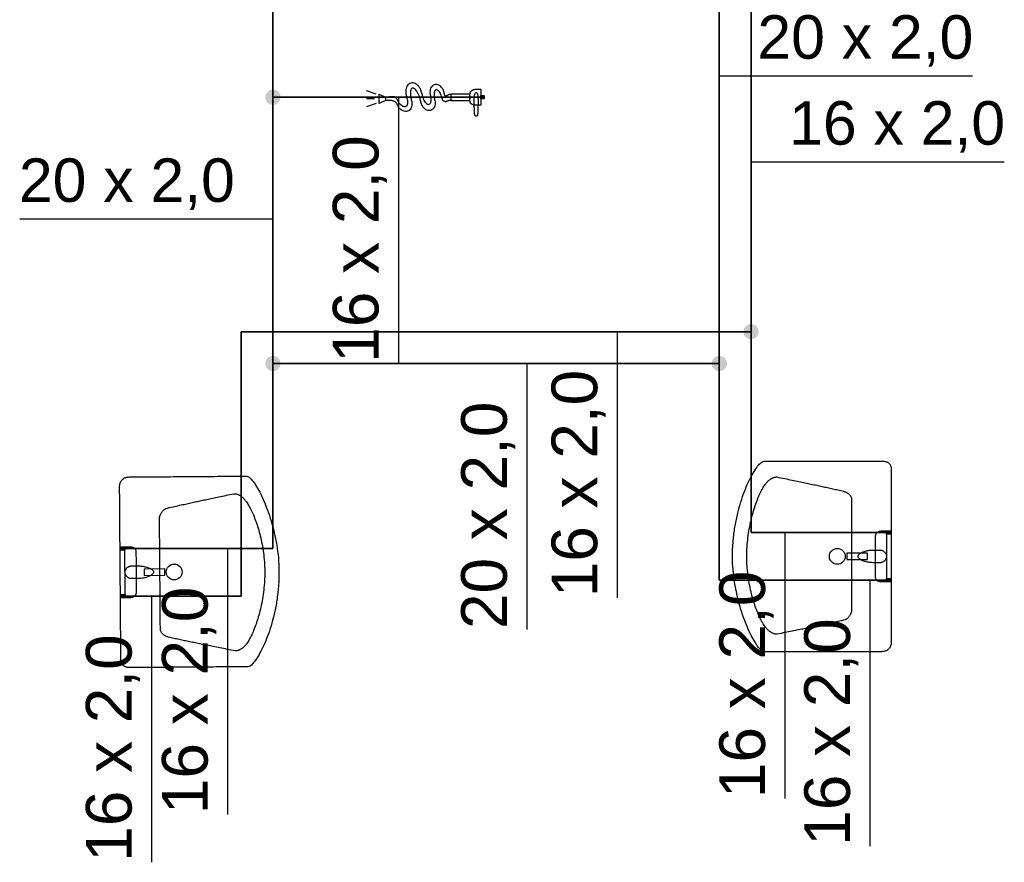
# Model space of a CAD drawing. Extents: x -69357 to 44456, y -75057 to 4617.
# Tile 15 of 23: x 35618 to 38718, y -48482 to -45830. Entities that reach past the tile are written whole.
import ezdxf
from ezdxf.lldxf.tags import DXFTag

# ---------------------------------------------------------------- set-up
doc = ezdxf.new("R2010")
doc.units = 0
doc.layers.add('IS_Ciepła_woda', color=1, linetype='DASHDOT', lineweight=35)
doc.layers.add('IS_Zimna_woda', color=5, linetype='SOLID', lineweight=35)
doc.layers.add('IS_Odbiorniki', color=18, linetype='SOLID')
doc.layers.add('IS_Opisy_działek_Wodociag', color=18, linetype='SOLID')
doc.styles.get("Standard").update_dxf_attribs({"font": 'arial.ttf'})
tags = doc.linetypes.add('DASHDOT', pattern=[20, 10, -5, 0, -5]).pattern_tags.tags
tags[10:11] = [DXFTag(74, 4), DXFTag(75, 0), DXFTag(340, '0'), DXFTag(46, 0.0), DXFTag(50, 0.0), DXFTag(44, 0.0), DXFTag(45, 0.0)]
tags[8:9] = [DXFTag(74, 4), DXFTag(75, 0), DXFTag(340, '0'), DXFTag(46, 0.0), DXFTag(50, 0.0), DXFTag(44, 0.0), DXFTag(45, 0.0)]
tags[6:7] = [DXFTag(74, 4), DXFTag(75, 0), DXFTag(340, '0'), DXFTag(46, 0.0), DXFTag(50, 0.0), DXFTag(44, 0.0), DXFTag(45, 0.0)]
tags[4:5] = [DXFTag(74, 4), DXFTag(75, 0), DXFTag(340, '0'), DXFTag(46, 0.0), DXFTag(50, 0.0), DXFTag(44, 0.0), DXFTag(45, 0.0)]
tags = doc.linetypes.add('SOLID', pattern=[10, 10, 0]).pattern_tags.tags
tags[6:7] = [DXFTag(74, 4), DXFTag(75, 0), DXFTag(340, '0'), DXFTag(46, 0.0), DXFTag(50, 0.0), DXFTag(44, 0.0), DXFTag(45, 0.0)]
tags[4:5] = [DXFTag(74, 4), DXFTag(75, 0), DXFTag(340, '0'), DXFTag(46, 0.0), DXFTag(50, 0.0), DXFTag(44, 0.0), DXFTag(45, 0.0)]

msp = doc.modelspace()

# ---------------------------------------------------------------- hatches: boundary and pattern name
at = {"layer": 'IS_Opisy_działek_Wodociag'}
h = msp.add_hatch(color=1, dxfattribs=at)
edge = h.paths.add_edge_path()
edge.add_arc((37920.8, -46811.8), 24, 0, 360)
h = msp.add_hatch(color=5, dxfattribs=at)
edge = h.paths.add_edge_path()
edge.add_arc((36415.1, -46911.8), 24, 0, 360)
h = msp.add_hatch(color=5, dxfattribs=at)
edge = h.paths.add_edge_path()
edge.add_arc((37820.8, -46911.8), 24, 0, 360)
at = {"layer": 'IS_Zimna_woda'}
h = msp.add_hatch(color=256, dxfattribs=at)
edge = h.paths.add_edge_path()
edge.add_arc((36415.1, -46073.6), 24, 0, 360)

# ---------------------------------------------------------------- linework, layer by layer
at = {"layer": 'IS_Ciepła_woda', "ltscale": 10}
for p, q in [((37920.8, -43869.7), (37920.8, -46811.8)), ((37920.8, -46811.8), (36315.1, -46811.8)), ((36315.1, -46811.8), (36315.1, -47644.2)), ((37920.8, -46811.8), (37920.8, -47443.8)), ((37920.8, -47443.8), (38362.4, -47443.8)), ((36315.1, -47644.2), (35934.8, -47644.2))]:
    msp.add_line(p, q, dxfattribs=at)
at = {"layer": 'IS_Odbiorniki', "ltscale": 10}
for p, q in [((36739.9, -46063.6), (36709.9, -46053.6)), ((36749.9, -46093.6), (36749.9, -46063.6)), ((36749.9, -46063.6), (36769.9, -46073.6)), ((36769.9, -46073.6), (36769.9, -46083.6)), ((36974.9, -46063.6), (36974.9, -46083.6)), ((37034.9, -46063.6), (36974.9, -46063.6)), ((36974.9, -46063.6), (36974.9, -46063.6)), ((37034.9, -46083.6), (37034.9, -46063.6)), ((37069.9, -46068.6), (37079.9, -46068.6)), ((37069.9, -46078.6), (37069.9, -46068.6)), ((37069.9, -46068.6), (37069.9, -46068.6)), ((37079.9, -46068.6), (37079.9, -46078.6)), ((36734.9, -46078.6), (36709.9, -46078.6)), ((36739.9, -46093.6), (36709.9, -46103.6)), ((36769.9, -46083.6), (36749.9, -46093.6)), ((36974.9, -46083.6), (37034.9, -46083.6)), ((37079.9, -46078.6), (37069.9, -46078.6)), ((38347.4, -47438.8), (38362.4, -47438.8)), ((38347.4, -47448.8), (38347.4, -47438.8)), ((38347.4, -47438.8), (38347.4, -47438.8)), ((38362.4, -47438.8), (38362.4, -47448.8)), ((38362.4, -47448.8), (38347.4, -47448.8)), ((35933.7, -47489.2), (35948.7, -47489.1)), ((35933.7, -47499.2), (35933.7, -47489.2)), ((35948.7, -47499.1), (35933.7, -47499.2)), ((35948.7, -47489.1), (35948.7, -47499.1)), ((35948.7, -47499.1), (35948.7, -47499.1)), ((38222.4, -47508.8), (38222.4, -47528.8)), ((38287.4, -47508.8), (38222.4, -47508.8)), ((38222.4, -47508.8), (38222.4, -47508.8)), ((38222.4, -47528.8), (38287.4, -47528.8)), ((38287.4, -47528.8), (38287.4, -47508.8)), ((36074.2, -47558.1), (36009.2, -47558.6)), ((36009.2, -47558.6), (36009.3, -47578.6)), ((36074.3, -47578.1), (36074.2, -47558.1)), ((36009.3, -47578.6), (36074.3, -47578.1)), ((36074.3, -47578.1), (36074.3, -47578.1)), ((38347.4, -47588.8), (38362.4, -47588.8)), ((38347.4, -47598.8), (38347.4, -47588.8)), ((38347.4, -47588.8), (38347.4, -47588.8)), ((38362.4, -47588.8), (38362.4, -47598.8)), ((38362.4, -47598.8), (38347.4, -47598.8)), ((35934.8, -47639.2), (35949.8, -47639.1)), ((35934.8, -47649.2), (35934.8, -47639.2)), ((35949.8, -47649.1), (35934.8, -47649.2)), ((35949.8, -47639.1), (35949.8, -47649.1)), ((35949.8, -47649.1), (35949.8, -47649.1))]:
    msp.add_line(p, q, dxfattribs=at)
for centre in [(38192.4, -47518.8), (36104.2, -47567.9)]:
    msp.add_ellipse(centre, major_axis=(25, 0), ratio=1, dxfattribs=at)
for points, knots in [([(36884.9, -46063.6), (36884.1, -46059.4), (36881.9, -46051.8), (36876.7, -46041.9), (36870.4, -46034.7), (36863.4, -46030.1), (36856.1, -46028.2), (36849, -46028.8), (36842.6, -46032.1), (36837.5, -46038), (36834.2, -46046.3), (36833.2, -46056.9), (36834.1, -46064.5), (36834.9, -46068.6)], [0, 0, 0, 0, 12.809455, 23.714466, 33.075171, 41.233188, 48.534048, 55.367359, 62.20716, 69.613582, 78.182627, 88.49051, 101.072544, 101.072544, 101.072544, 101.072544]), ([(36954.9, -46063.6), (36954.5, -46060.2), (36953.1, -46054), (36949.2, -46045.9), (36944.1, -46039.7), (36938.2, -46035.6), (36931.9, -46033.5), (36925.6, -46033.5), (36919.7, -46035.5), (36914.7, -46039.7), (36911.1, -46046), (36909.3, -46054.2), (36909.5, -46060.3), (36909.9, -46063.6)], [0, 0, 0, 0, 10.177807, 19.003266, 26.799706, 33.829782, 40.305559, 46.425018, 52.43068, 58.667155, 65.596055, 73.75011, 83.669316, 83.669316, 83.669316, 83.669316]), ([(36804.9, -46078.6), (36804.5, -46077.7), (36803.5, -46076.2), (36801.3, -46074.4), (36798.8, -46073.2), (36795.9, -46072.6), (36792.8, -46072.3), (36789.4, -46072.3), (36785.7, -46072.6), (36781.9, -46072.9), (36778, -46073.2), (36774, -46073.5), (36771.3, -46073.6), (36769.9, -46073.6)], [0, 0, 0, 0, 2.86213, 5.539748, 8.257166, 11.159134, 14.30988, 17.717095, 21.355154, 25.180804, 29.143094, 33.190209, 37.275058, 37.275058, 37.275058, 37.275058]), ([(36834.9, -46068.6), (36836.1, -46072.3), (36838, -46078.9), (36839.2, -46088), (36838.8, -46095.1), (36836.8, -46100.3), (36833.3, -46103.4), (36828.7, -46104), (36823.9, -46102.5), (36818.9, -46099.1), (36813.8, -46094), (36808.9, -46087), (36806.2, -46081.6), (36804.9, -46078.6)], [0, 0, 0, 0, 11.565856, 20.60635, 27.47238, 32.637854, 36.818568, 40.9551, 45.814173, 51.768958, 58.951622, 67.400791, 77.131579, 77.131579, 77.131579, 77.131579]), ([(36879.9, -46083.6), (36879.1, -46079.8), (36877.1, -46072.6), (36873.2, -46063.1), (36869, -46055.4), (36864.5, -46049.8), (36860.1, -46046.2), (36855.6, -46044.8), (36851.4, -46046.5), (36848.9, -46051.2), (36847.7, -46058), (36848, -46067.5), (36849.1, -46074.6), (36849.9, -46078.6)], [0, 0, 0, 0, 11.821382, 22.125607, 30.862572, 37.990824, 43.533284, 47.738025, 51.457536, 56.130709, 62.828567, 72.133846, 84.430988, 84.430988, 84.430988, 84.430988]), ([(36909.9, -46063.6), (36910.7, -46067.3), (36911.9, -46073.9), (36912.4, -46083), (36911.7, -46089.8), (36909.9, -46094.6), (36906.8, -46097.5), (36902.7, -46097.3), (36898.8, -46094.7), (36894.9, -46090), (36891.1, -46083.2), (36887.6, -46074.2), (36885.8, -46067.4), (36884.9, -46063.6)], [0, 0, 0, 0, 11.317158, 20.251161, 27.005315, 31.878426, 35.451883, 38.851583, 43.243538, 49.197139, 56.931017, 66.547835, 78.117305, 78.117305, 78.117305, 78.117305]), ([(36949.9, -46083.6), (36949.1, -46079.8), (36947.2, -46073), (36943.7, -46064), (36939.9, -46057.2), (36936, -46052.5), (36932.2, -46049.9), (36928.1, -46049.7), (36924.9, -46052.6), (36923.1, -46057.4), (36922.4, -46064.2), (36922.9, -46073.3), (36924.1, -46079.9), (36924.9, -46083.6)], [0, 0, 0, 0, 11.56947, 21.186289, 28.920166, 34.873767, 39.265723, 42.665422, 46.23888, 51.11199, 57.866144, 66.800147, 78.117305, 78.117305, 78.117305, 78.117305]), ([(36984.9, -46063.6), (36982.8, -46063.6), (36979, -46063.8), (36973.8, -46064.7), (36969.6, -46065.9), (36966.3, -46067.3), (36963.7, -46068.6), (36961.6, -46069.6), (36960, -46070.3), (36958.4, -46070.2), (36957.1, -46068.9), (36956, -46066.6), (36955.3, -46064.7), (36954.9, -46063.6)], [0, 0, 0, 0, 6.230067, 11.421484, 15.743654, 19.322318, 22.235492, 24.523662, 26.234286, 27.570972, 29.120958, 31.511627, 35.120473, 35.120473, 35.120473, 35.120473]), ([(37034.9, -46068.6), (37034.9, -46067.7), (37035, -46065.9), (37035.4, -46063.2), (37036.1, -46060.6), (37037.1, -46058.1), (37038.4, -46055.9), (37040.2, -46053.8), (37042.3, -46052), (37044.8, -46050.5), (37047.8, -46049.4), (37051.2, -46048.7), (37053.6, -46048.6), (37054.9, -46048.6)], [0, 0, 0, 0, 2.722757, 5.426916, 8.102272, 10.750398, 13.387984, 16.049728, 18.789505, 21.678503, 24.800187, 28.243676, 32.097914, 32.097914, 32.097914, 32.097914]), ([(37034.9, -46078.6), (37034.9, -46076.5), (37034.9, -46073.1), (37034.9, -46070.4), (37034.9, -46068.2), (37034.9, -46070.8), (37034.9, -46072.1), (37034.9, -46075.1), (37034.9, -46076.4), (37034.9, -46079), (37034.9, -46076.8), (37034.9, -46074.1), (37034.9, -46070.7), (37034.9, -46068.6)], [0, 0, 0, 0, 6.318557, 9.391435, 9.939895, 11.194591, 13.53118, 16.2284, 18.564989, 19.819684, 20.368144, 23.441022, 29.759579, 29.759579, 29.759579, 29.759579]), ([(37049.9, -46118.6), (37049.9, -46117.8), (37049.8, -46115.4), (37049.5, -46111), (37049.2, -46105.1), (37048.9, -46098.2), (37048.7, -46090.6), (37048.6, -46082.9), (37048.9, -46075.6), (37049.5, -46069.1), (37050.6, -46063.9), (37051.9, -46060), (37054, -46058.6), (37054.9, -46058.6)], [0, 0, 0, 0, 2.526767, 7.06504, 13.137361, 20.266647, 27.977708, 35.798896, 43.265352, 49.926741, 55.369633, 59.302773, 61.998949, 61.998949, 61.998949, 61.998949]), ([(37054.9, -46048.6), (37055.8, -46048.6), (37057.4, -46048.6), (37059.8, -46048.6), (37061.9, -46048.6), (37063.8, -46048.6), (37065.4, -46048.6), (37066.7, -46048.6), (37067.8, -46048.6), (37068.7, -46048.6), (37069.3, -46048.6), (37069.7, -46048.6), (37069.9, -46048.6), (37069.9, -46048.6)], [0, 0, 0, 0, 2.603306, 4.958678, 7.066116, 8.92562, 10.53719, 11.900826, 13.016529, 13.884298, 14.504132, 14.876033, 15, 15, 15, 15]), ([(37054.9, -46058.6), (37055.8, -46058.6), (37057.9, -46060), (37059.2, -46063.9), (37060.3, -46069.1), (37060.9, -46075.6), (37061.2, -46082.9), (37061.2, -46090.6), (37061, -46098.2), (37060.7, -46105.1), (37060.3, -46111), (37060.1, -46115.4), (37059.9, -46117.8), (37059.9, -46118.6)], [0, 0, 0, 0, 2.696176, 6.629316, 12.072208, 18.733597, 26.200053, 34.021241, 41.732302, 48.861588, 54.933909, 59.472182, 61.998949, 61.998949, 61.998949, 61.998949]), ([(37069.9, -46048.6), (37069.9, -46051.4), (37069.9, -46056.1), (37069.9, -46062.3), (37069.9, -46066.8), (37069.9, -46070), (37069.9, -46072.5), (37069.9, -46074.7), (37069.9, -46077.2), (37069.9, -46080.4), (37069.9, -46084.9), (37069.9, -46091.1), (37069.9, -46095.8), (37069.9, -46098.6)], [0, 0, 0, 0, 8.264463, 14.297521, 18.595041, 21.652893, 23.966942, 26.033058, 28.347107, 31.404959, 35.702479, 41.735537, 50, 50, 50, 50]), ([(36804.9, -46093.6), (36804.5, -46092.7), (36803.4, -46091.1), (36801.3, -46089), (36798.8, -46087.4), (36795.9, -46086.1), (36792.8, -46085.2), (36789.4, -46084.5), (36785.7, -46084), (36781.9, -46083.8), (36778, -46083.6), (36774, -46083.6), (36771.3, -46083.6), (36769.9, -46083.6)], [0, 0, 0, 0, 2.959296, 5.852036, 8.803711, 11.897461, 15.176116, 18.651247, 22.31265, 26.135693, 30.086432, 34.125092, 38.208495, 38.208495, 38.208495, 38.208495]), ([(36849.9, -46078.6), (36851.1, -46082.3), (36852.9, -46089.2), (36853.1, -46099.1), (36851.1, -46107.1), (36847.2, -46113.2), (36841.8, -46117.2), (36835.4, -46118.9), (36828.6, -46118.4), (36821.6, -46115.6), (36815, -46110.5), (36809.1, -46103.1), (36806.2, -46097), (36804.9, -46093.6)], [0, 0, 0, 0, 11.702563, 21.293633, 29.284128, 36.21377, 42.617769, 48.969435, 55.644327, 62.937796, 71.11289, 80.442872, 91.233653, 91.233653, 91.233653, 91.233653]), ([(36924.9, -46083.6), (36925.8, -46086.5), (36926.7, -46092.2), (36925.9, -46100.2), (36923.1, -46106.9), (36918.6, -46111.9), (36913, -46115), (36906.7, -46116.1), (36900, -46114.8), (36893.5, -46111), (36887.6, -46104.4), (36882.8, -46095.1), (36880.7, -46087.7), (36879.9, -46083.6)], [0, 0, 0, 0, 9.128677, 17.000374, 24.010295, 30.483011, 36.688372, 42.891318, 49.414112, 56.673082, 65.165645, 75.426447, 87.990388, 87.990388, 87.990388, 87.990388]), ([(36979.9, -46083.6), (36977.9, -46083.6), (36974.4, -46083.7), (36969.7, -46084.3), (36966.3, -46085.1), (36963.8, -46086), (36962, -46086.9), (36960.6, -46087.7), (36959.2, -46088.1), (36957.6, -46088), (36955.7, -46087.2), (36953.1, -46085.7), (36951.1, -46084.4), (36949.9, -46083.6)], [0, 0, 0, 0, 5.999727, 10.567901, 14.001006, 16.575737, 18.53135, 20.063535, 21.376252, 22.799097, 24.76714, 27.672281, 31.848835, 31.848835, 31.848835, 31.848835]), ([(37054.9, -46098.6), (37053.6, -46098.6), (37051.2, -46098.5), (37047.8, -46098.2), (37044.9, -46097.5), (37042.3, -46096.5), (37040.2, -46095.1), (37038.4, -46093.4), (37037, -46091.2), (37036, -46088.7), (37035.4, -46085.7), (37035, -46082.3), (37034.9, -46079.9), (37034.9, -46078.6)], [0, 0, 0, 0, 3.848852, 7.245675, 10.248915, 12.93879, 15.422962, 17.834881, 20.319053, 23.008928, 26.012168, 29.408991, 33.257843, 33.257843, 33.257843, 33.257843]), ([(37069.9, -46098.6), (37069.9, -46098.6), (37069.7, -46098.6), (37069.3, -46098.6), (37068.7, -46098.6), (37067.8, -46098.6), (37066.7, -46098.6), (37065.4, -46098.6), (37063.8, -46098.6), (37061.9, -46098.6), (37059.8, -46098.6), (37057.4, -46098.6), (37055.8, -46098.6), (37054.9, -46098.6)], [0, 0, 0, 0, 0.123967, 0.495868, 1.115702, 1.983471, 3.099174, 4.46281, 6.07438, 7.933884, 10.041322, 12.396694, 15, 15, 15, 15]), ([(37054.9, -46133.6), (37054.5, -46133.6), (37053.7, -46133.5), (37052.6, -46132.7), (37051.8, -46131.7), (37051.2, -46130.3), (37050.7, -46128.8), (37050.4, -46127.1), (37050.1, -46125.3), (37050, -46123.5), (37049.9, -46121.8), (37049.9, -46120.1), (37049.9, -46119.1), (37049.9, -46118.6)], [0, 0, 0, 0, 1.265748, 2.481683, 3.791742, 5.255177, 6.871159, 8.606884, 10.413362, 12.233103, 14.003889, 15.660747, 17.137085, 17.137085, 17.137085, 17.137085]), ([(37059.9, -46118.6), (37059.9, -46119.5), (37059.9, -46121.1), (37059.9, -46123.5), (37059.8, -46125.6), (37059.7, -46127.4), (37059.5, -46129.1), (37059.2, -46130.4), (37058.7, -46131.6), (37058, -46132.5), (37057.2, -46133.2), (37056.1, -46133.5), (37055.3, -46133.6), (37054.9, -46133.6)], [0, 0, 0, 0, 2.603308, 4.958827, 7.067474, 8.932165, 10.559945, 11.965778, 13.179203, 14.254411, 15.278475, 16.36231, 17.611901, 17.611901, 17.611901, 17.611901]), ([(37862.4, -47518.8), (37862.4, -47504.1), (37863.6, -47475.1), (37868.5, -47433), (37876, -47393.3), (37885.5, -47356.5), (37896.4, -47323.2), (37908.2, -47293.7), (37920.3, -47268.4), (37932.1, -47248), (37943.2, -47232.6), (37952.5, -47222.8), (37959.5, -47218.8), (37962.4, -47218.8)], [0, 0, 0, 0, 44.212578, 86.714813, 127.200173, 165.289213, 200.545007, 232.487153, 260.605867, 284.379847, 303.309117, 317.00778, 325.616238, 325.616238, 325.616238, 325.616238]), ([(37962.4, -47218.8), (37978.3, -47218.8), (38008.6, -47218.8), (38051.9, -47218.8), (38091, -47218.8), (38126.6, -47218.8), (38159.4, -47218.8), (38190, -47218.8), (38219, -47218.8), (38247.2, -47218.8), (38275.1, -47218.8), (38303.5, -47218.8), (38322.6, -47218.8), (38332.4, -47218.8)], [0, 0, 0, 0, 47.836213, 90.871525, 129.759579, 165.15402, 197.70849, 228.076634, 256.912096, 284.86852, 312.599549, 340.758828, 370, 370, 370, 370]), ([(38332.4, -47218.8), (38334.1, -47218.8), (38337.5, -47218.9), (38342.2, -47219.6), (38346.4, -47220.8), (38350.2, -47222.4), (38353.5, -47224.4), (38356.2, -47226.8), (38358.5, -47229.6), (38360.3, -47232.7), (38361.5, -47236.2), (38362.2, -47239.9), (38362.4, -47242.5), (38362.4, -47243.8)], [0, 0, 0, 0, 5.212334, 9.977407, 14.351203, 18.398421, 22.192846, 25.816141, 29.3545, 32.893434, 36.512099, 40.278977, 44.24991, 44.24991, 44.24991, 44.24991]), ([(38362.4, -47243.8), (38362.4, -47263.1), (38362.4, -47298.9), (38362.4, -47349.3), (38362.4, -47393.7), (38362.4, -47434.2), (38362.4, -47473), (38362.4, -47512.3), (38362.4, -47554.4), (38362.4, -47601.3), (38362.4, -47655.3), (38362.4, -47718.6), (38362.4, -47764.1), (38362.4, -47788.8)], [0, 0, 0, 0, 57.885049, 107.543201, 151.160781, 190.924117, 229.019534, 267.633358, 308.951916, 355.161533, 408.448535, 470.999249, 545, 545, 545, 545]), ([(35932.3, -47299.2), (35932.2, -47297.8), (35932.4, -47295.1), (35933.1, -47291.1), (35934.3, -47287.2), (35936, -47283.5), (35938.2, -47280), (35941, -47276.9), (35944.2, -47274.2), (35947.9, -47272), (35952.2, -47270.3), (35956.9, -47269.2), (35960.3, -47269), (35962, -47269)], [0, 0, 0, 0, 4.087166, 8.167553, 12.237717, 16.300948, 20.370676, 24.473659, 28.652462, 32.966514, 37.491164, 42.314658, 47.533744, 47.533744, 47.533744, 47.533744]), ([(35962, -47269), (35975, -47268.9), (36000.4, -47268.7), (36037.9, -47268.4), (36074.1, -47268.1), (36109.2, -47267.9), (36143.2, -47267.6), (36176.3, -47267.4), (36208.6, -47267.1), (36240.2, -47266.9), (36271.2, -47266.7), (36301.8, -47266.5), (36322, -47266.3), (36332, -47266.2)], [0, 0, 0, 0, 38.820436, 76.265965, 112.449286, 147.483095, 181.48009, 214.552968, 246.814425, 278.37716, 309.353869, 339.85725, 370, 370, 370, 370]), ([(36332, -47266.2), (36334.9, -47266.2), (36342, -47270.5), (36351.4, -47280.8), (36362.5, -47296.9), (36374.4, -47318.1), (36386.7, -47344), (36398.7, -47374.1), (36409.9, -47407.7), (36419.7, -47444.2), (36427.5, -47483.1), (36432.7, -47523.8), (36434.1, -47551.5), (36434.2, -47565.5)], [0, 0, 0, 0, 8.69653, 22.807466, 42.395787, 66.951831, 95.843953, 128.414511, 164.013088, 202.014852, 241.835972, 282.950479, 324.911007, 324.911007, 324.911007, 324.911007]), ([(37907.4, -47518.8), (37907.4, -47508.9), (37908, -47489.3), (37910.7, -47460.4), (37914.9, -47432.7), (37920.3, -47406.3), (37926.7, -47381.6), (37933.8, -47358.8), (37941.3, -47338.3), (37949.2, -47320.4), (37956.9, -47305.2), (37964.4, -47293.1), (37969.7, -47286.4), (37972.4, -47283.8)], [0, 0, 0, 0, 29.718432, 58.757268, 86.900903, 113.90655, 139.510248, 163.432086, 185.381138, 205.060926, 222.177079, 236.451519, 247.656957, 247.656957, 247.656957, 247.656957]), ([(37972.4, -47283.8), (37973.3, -47282.9), (37975, -47281.2), (37977.8, -47278.8), (37980.5, -47276.7), (37983.2, -47274.9), (37986, -47273.2), (37988.7, -47271.9), (37991.4, -47270.8), (37994.2, -47269.9), (37996.9, -47269.3), (37999.6, -47268.9), (38001.5, -47268.8), (38002.4, -47268.8)], [0, 0, 0, 0, 3.770307, 7.373888, 10.820526, 14.1214, 17.289235, 20.338418, 23.285079, 26.147078, 28.9439, 31.696412, 34.426501, 34.426501, 34.426501, 34.426501]), ([(38002.4, -47268.8), (38010.7, -47270.5), (38026.6, -47273.9), (38049.5, -47278.7), (38070.8, -47283.1), (38090.7, -47287.3), (38109.4, -47291.2), (38127.2, -47295), (38144.4, -47298.7), (38161.3, -47302.3), (38178.1, -47306), (38195.1, -47309.8), (38206.6, -47312.5), (38212.4, -47313.8)], [0, 0, 0, 0, 25.380617, 48.754154, 70.399207, 90.594363, 109.618218, 127.749393, 145.266562, 162.448468, 179.573941, 196.921895, 214.771316, 214.771316, 214.771316, 214.771316]), ([(35936.3, -47844.2), (35936.1, -47824.9), (35935.9, -47789), (35935.5, -47738.6), (35935.2, -47694.3), (35934.9, -47653.8), (35934.6, -47615), (35934.3, -47575.6), (35934, -47533.6), (35933.6, -47486.7), (35933.2, -47432.6), (35932.8, -47369.4), (35932.4, -47323.8), (35932.3, -47299.2)], [0, 0, 0, 0, 57.885049, 107.543201, 151.160781, 190.924117, 229.019534, 267.633358, 308.951916, 355.161533, 408.448535, 470.999249, 545, 545, 545, 545]), ([(38212.4, -47313.8), (38213.7, -47314.2), (38216.3, -47315.2), (38220, -47316.9), (38223.4, -47318.8), (38226.5, -47320.9), (38229.3, -47323.2), (38231.7, -47325.6), (38233.7, -47328.1), (38235.3, -47330.6), (38236.5, -47333.3), (38237.2, -47336), (38237.4, -47337.9), (38237.4, -47338.8)], [0, 0, 0, 0, 4.23186, 8.300967, 12.201488, 15.928438, 19.478672, 22.852172, 26.053677, 29.094753, 31.996253, 34.790907, 37.525347, 37.525347, 37.525347, 37.525347]), ([(36077.8, -47368.1), (36085.4, -47366.3), (36099.9, -47363), (36120.5, -47358.3), (36139.2, -47354.1), (36156.5, -47350.3), (36173.2, -47346.6), (36189.7, -47343), (36206.9, -47339.4), (36225.2, -47335.5), (36245.4, -47331.3), (36268, -47326.6), (36283.9, -47323.3), (36292.4, -47321.5)], [0, 0, 0, 0, 23.597915, 44.533547, 63.452395, 80.999999, 97.82194, 114.56381, 131.871182, 150.389576, 170.764456, 193.641236, 219.665302, 219.665302, 219.665302, 219.665302]), ([(36292.4, -47321.5), (36293.3, -47321.5), (36295.2, -47321.6), (36297.9, -47321.9), (36300.7, -47322.6), (36303.4, -47323.4), (36306.1, -47324.5), (36308.9, -47325.9), (36311.6, -47327.5), (36314.4, -47329.3), (36317.1, -47331.4), (36319.9, -47333.7), (36321.6, -47335.4), (36322.5, -47336.3)], [0, 0, 0, 0, 2.730089, 5.482602, 8.279423, 11.141422, 14.088083, 17.137266, 20.305101, 23.605975, 27.052613, 30.656194, 34.426501, 34.426501, 34.426501, 34.426501]), ([(36322.5, -47336.3), (36325.2, -47338.9), (36330.5, -47345.4), (36338.1, -47357.1), (36346, -47371.7), (36354, -47389.1), (36361.7, -47408.9), (36369, -47430.9), (36375.5, -47454.9), (36381.1, -47480.7), (36385.5, -47508), (36388.4, -47536.5), (36389.2, -47556), (36389.2, -47565.8)], [0, 0, 0, 0, 11.11601, 25.121836, 41.816102, 60.957078, 82.291121, 105.564976, 130.532717, 156.960817, 184.632733, 213.353643, 242.955681, 242.955681, 242.955681, 242.955681]), ([(38237.4, -47338.8), (38237.4, -47349.4), (38237.4, -47370.7), (38237.4, -47402.9), (38237.4, -47435.5), (38237.4, -47468.3), (38237.4, -47501.1), (38237.4, -47533.8), (38237.4, -47566.1), (38237.4, -47597.9), (38237.4, -47629), (38237.4, -47659.2), (38237.4, -47679.1), (38237.4, -47688.8)], [0, 0, 0, 0, 31.705485, 63.974455, 96.626597, 129.481593, 162.359128, 195.078888, 227.460556, 259.323817, 290.488355, 320.773854, 350, 350, 350, 350]), ([(36058, -47398.3), (36058, -47397.3), (36058.2, -47395.3), (36058.8, -47392.3), (36059.9, -47389.2), (36061.4, -47386), (36063.1, -47382.8), (36065.1, -47379.8), (36067.4, -47376.9), (36069.8, -47374.2), (36072.3, -47371.8), (36075, -47369.7), (36076.8, -47368.6), (36077.8, -47368.1)], [0, 0, 0, 0, 2.850128, 5.948498, 9.267958, 12.764317, 16.383877, 20.067987, 23.756116, 27.388356, 30.908007, 34.26493, 37.420569, 37.420569, 37.420569, 37.420569]), ([(36060.6, -47748.2), (36060.5, -47737.7), (36060.3, -47716.4), (36060.1, -47684.1), (36059.9, -47651.6), (36059.6, -47618.8), (36059.4, -47585.9), (36059.1, -47553.3), (36058.9, -47521), (36058.7, -47489.2), (36058.4, -47458.1), (36058.2, -47427.8), (36058.1, -47408), (36058, -47398.3)], [0, 0, 0, 0, 31.705485, 63.974455, 96.626597, 129.481593, 162.359128, 195.078888, 227.460556, 259.323817, 290.488355, 320.773854, 350, 350, 350, 350]), ([(38312.4, -47458.8), (38312.4, -47457.9), (38312.5, -47456.1), (38312.9, -47453.4), (38313.5, -47450.8), (38314.5, -47448.3), (38315.9, -47446.1), (38317.6, -47444), (38319.7, -47442.2), (38322.3, -47440.7), (38325.2, -47439.6), (38328.7, -47438.9), (38331.1, -47438.8), (38332.4, -47438.8)], [0, 0, 0, 0, 2.722757, 5.426916, 8.102272, 10.750398, 13.387984, 16.049728, 18.789505, 21.678503, 24.800187, 28.243676, 32.097914, 32.097914, 32.097914, 32.097914]), ([(38332.4, -47438.8), (38333.3, -47438.8), (38334.9, -47438.8), (38337.3, -47438.8), (38339.4, -47438.8), (38341.2, -47438.8), (38342.8, -47438.8), (38344.2, -47438.8), (38345.3, -47438.8), (38346.2, -47438.8), (38346.8, -47438.8), (38347.2, -47438.8), (38347.3, -47438.8), (38347.4, -47438.8)], [0, 0, 0, 0, 2.603306, 4.958678, 7.066116, 8.92562, 10.53719, 11.900826, 13.016529, 13.884298, 14.504132, 14.876033, 15, 15, 15, 15]), ([(38347.4, -47438.8), (38347.4, -47442.4), (38347.4, -47450.4), (38347.4, -47463.3), (38347.4, -47477.9), (38347.4, -47493.8), (38347.4, -47510.4), (38347.4, -47527.2), (38347.4, -47543.8), (38347.4, -47559.7), (38347.4, -47574.3), (38347.4, -47587.2), (38347.4, -47595.2), (38347.4, -47598.8)], [0, 0, 0, 0, 10.826446, 23.884298, 38.677686, 54.710744, 71.487603, 88.512397, 105.289256, 121.322314, 136.115702, 149.173554, 160, 160, 160, 160]), ([(38312.4, -47578.8), (38312.4, -47575.8), (38312.4, -47569.5), (38312.4, -47559.5), (38312.4, -47548.6), (38312.4, -47536.9), (38312.4, -47524.9), (38312.4, -47512.7), (38312.4, -47500.7), (38312.4, -47489), (38312.4, -47478.1), (38312.4, -47468.1), (38312.4, -47461.8), (38312.4, -47458.8)], [0, 0, 0, 0, 8.880541, 18.978212, 30.022539, 41.74305, 53.869271, 66.130729, 78.25695, 89.977461, 101.021788, 111.119459, 120, 120, 120, 120]), ([(35948.7, -47489.1), (35948.7, -47489.1), (35948.9, -47489.1), (35949.2, -47489.1), (35949.9, -47489.1), (35950.7, -47489), (35951.8, -47489), (35953.2, -47489), (35954.8, -47489), (35956.7, -47489), (35958.8, -47489), (35961.1, -47489), (35962.8, -47489), (35963.7, -47489)], [0, 0, 0, 0, 0.123967, 0.495868, 1.115702, 1.983471, 3.099174, 4.46281, 6.07438, 7.933884, 10.041322, 12.396694, 15, 15, 15, 15]), ([(35949.8, -47649.1), (35949.8, -47645.5), (35949.7, -47637.5), (35949.7, -47624.6), (35949.5, -47610), (35949.4, -47594.1), (35949.3, -47577.5), (35949.2, -47560.6), (35949.1, -47544), (35948.9, -47528.2), (35948.8, -47513.5), (35948.7, -47500.6), (35948.7, -47492.7), (35948.7, -47489.1)], [0, 0, 0, 0, 10.826446, 23.884298, 38.677686, 54.710744, 71.487603, 88.512397, 105.289256, 121.322314, 136.115702, 149.173554, 160, 160, 160, 160]), ([(35963.7, -47489), (35964.9, -47488.9), (35967.4, -47489), (35970.8, -47489.3), (35973.7, -47490), (35976.3, -47491), (35978.4, -47492.3), (35980.2, -47494.1), (35981.6, -47496.2), (35982.6, -47498.8), (35983.3, -47501.7), (35983.7, -47505.1), (35983.8, -47507.5), (35983.8, -47508.8)], [0, 0, 0, 0, 3.848852, 7.245675, 10.248915, 12.93879, 15.422962, 17.834881, 20.319053, 23.008928, 26.012168, 29.408991, 33.257843, 33.257843, 33.257843, 33.257843]), ([(38257.4, -47518.8), (38257.4, -47517.9), (38257.9, -47515.9), (38259.7, -47513.2), (38262.6, -47510.6), (38266.2, -47508.2), (38270.7, -47506), (38275.8, -47503.9), (38281.4, -47502.2), (38287.5, -47500.7), (38293.9, -47499.7), (38300.6, -47499), (38305.1, -47498.8), (38307.4, -47498.8)], [0, 0, 0, 0, 2.785382, 5.969717, 9.738, 14.12854, 19.108256, 24.610753, 30.553843, 36.848144, 43.401901, 50.124233, 56.927881, 56.927881, 56.927881, 56.927881]), ([(38307.4, -47498.8), (38307.9, -47498.8), (38308.9, -47498.8), (38310.6, -47498.8), (38312.4, -47498.8), (38314.4, -47498.8), (38316.4, -47498.8), (38318.4, -47498.8), (38320.4, -47498.8), (38322.3, -47498.8), (38324.2, -47498.8), (38325.8, -47498.8), (38326.9, -47498.8), (38327.4, -47498.8)], [0, 0, 0, 0, 1.48009, 3.163035, 5.003757, 6.957175, 8.978212, 11.021788, 13.042825, 14.996243, 16.836965, 18.51991, 20, 20, 20, 20]), ([(38327.4, -47498.8), (38328.3, -47498.8), (38330.1, -47499), (38332.8, -47499.7), (38335.4, -47500.8), (38337.9, -47502.2), (38340.1, -47504), (38342.2, -47506.1), (38343.9, -47508.3), (38345.4, -47510.8), (38346.5, -47513.4), (38347.2, -47516.1), (38347.4, -47517.9), (38347.4, -47518.8)], [0, 0, 0, 0, 2.730365, 5.492916, 8.300583, 11.150751, 14.030355, 16.920408, 19.800013, 22.650181, 25.457847, 28.220398, 30.950763, 30.950763, 30.950763, 30.950763]), ([(35983.8, -47508.8), (35983.8, -47511.8), (35983.9, -47518.1), (35983.9, -47528.1), (35984, -47539.1), (35984.1, -47550.7), (35984.2, -47562.7), (35984.3, -47574.9), (35984.4, -47586.9), (35984.5, -47598.6), (35984.5, -47609.5), (35984.6, -47619.5), (35984.7, -47625.8), (35984.7, -47628.8)], [0, 0, 0, 0, 8.880541, 18.978212, 30.022539, 41.74305, 53.869271, 66.130729, 78.25695, 89.977461, 101.021788, 111.119459, 120, 120, 120, 120]), ([(37962.4, -47818.8), (37959.5, -47818.8), (37952.5, -47814.5), (37943.2, -47804.1), (37932.1, -47787.9), (37920.4, -47766.6), (37908.3, -47740.6), (37896.5, -47710.4), (37885.5, -47676.8), (37876, -47640.1), (37868.5, -47601.2), (37863.6, -47560.5), (37862.4, -47532.8), (37862.4, -47518.8)], [0, 0, 0, 0, 8.69653, 22.807466, 42.395787, 66.951831, 95.843953, 128.414511, 164.013088, 202.014852, 241.835972, 282.950479, 324.911007, 324.911007, 324.911007, 324.911007]), ([(37972.4, -47748.8), (37969.8, -47746.2), (37964.5, -47739.6), (37957, -47727.9), (37949.2, -47713.2), (37941.3, -47695.8), (37933.8, -47675.9), (37926.7, -47653.9), (37920.3, -47629.8), (37914.9, -47604), (37910.7, -47576.7), (37908, -47548.1), (37907.4, -47528.7), (37907.4, -47518.8)], [0, 0, 0, 0, 11.11601, 25.121836, 41.816102, 60.957078, 82.291121, 105.564976, 130.532717, 156.960817, 184.632733, 213.353643, 242.955681, 242.955681, 242.955681, 242.955681]), ([(38307.4, -47538.8), (38305.1, -47538.8), (38300.6, -47538.6), (38293.9, -47537.9), (38287.5, -47536.9), (38281.4, -47535.4), (38275.8, -47533.7), (38270.7, -47531.6), (38266.2, -47529.4), (38262.6, -47527), (38259.7, -47524.4), (38257.9, -47521.7), (38257.4, -47519.7), (38257.4, -47518.8)], [0, 0, 0, 0, 6.803648, 13.52598, 20.079737, 26.374038, 32.317128, 37.819625, 42.799341, 47.189881, 50.958164, 54.142499, 56.927881, 56.927881, 56.927881, 56.927881]), ([(38347.4, -47518.8), (38347.4, -47519.7), (38347.2, -47521.5), (38346.5, -47524.2), (38345.4, -47526.8), (38343.9, -47529.3), (38342.2, -47531.5), (38340.1, -47533.6), (38337.9, -47535.4), (38335.4, -47536.8), (38332.8, -47537.9), (38330.1, -47538.6), (38328.3, -47538.8), (38327.4, -47538.8)], [0, 0, 0, 0, 2.730365, 5.492916, 8.300583, 11.150751, 14.030355, 16.920408, 19.800013, 22.650181, 25.457847, 28.220398, 30.950763, 30.950763, 30.950763, 30.950763]), ([(35949.2, -47569.1), (35949.2, -47568.2), (35949.4, -47566.3), (35950.1, -47563.6), (35951.2, -47561), (35952.6, -47558.6), (35954.4, -47556.3), (35956.4, -47554.2), (35958.7, -47552.4), (35961.1, -47551), (35963.7, -47549.8), (35966.4, -47549.1), (35968.2, -47548.9), (35969.1, -47548.9)], [0, 0, 0, 0, 2.730365, 5.492916, 8.300583, 11.150751, 14.030355, 16.920408, 19.800013, 22.650181, 25.457847, 28.220398, 30.950763, 30.950763, 30.950763, 30.950763]), ([(35969.1, -47548.9), (35969.6, -47548.9), (35970.5, -47548.9), (35971.9, -47548.9), (35973.3, -47548.9), (35974.8, -47548.9), (35976.4, -47548.9), (35978.1, -47548.8), (35980, -47548.8), (35982, -47548.8), (35984.2, -47548.8), (35986.6, -47548.8), (35988.2, -47548.8), (35989.1, -47548.8)], [0, 0, 0, 0, 1.367393, 2.757325, 4.192337, 5.694966, 7.287754, 8.993238, 10.833959, 12.832457, 15.01127, 17.392938, 20, 20, 20, 20]), ([(35989.1, -47548.8), (35991.4, -47548.8), (35995.9, -47548.9), (36002.5, -47549.5), (36009, -47550.6), (36015.1, -47552), (36020.8, -47553.7), (36025.9, -47555.7), (36030.3, -47557.9), (36034, -47560.2), (36036.8, -47562.8), (36038.7, -47565.5), (36039.2, -47567.5), (36039.2, -47568.4)], [0, 0, 0, 0, 6.803648, 13.52598, 20.079737, 26.374038, 32.317128, 37.819625, 42.799341, 47.189881, 50.958164, 54.142499, 56.927881, 56.927881, 56.927881, 56.927881]), ([(38327.4, -47538.8), (38326.9, -47538.8), (38326, -47538.8), (38324.6, -47538.8), (38323.2, -47538.8), (38321.7, -47538.8), (38320.1, -47538.8), (38318.3, -47538.8), (38316.5, -47538.8), (38314.5, -47538.8), (38312.3, -47538.8), (38309.9, -47538.8), (38308.3, -47538.8), (38307.4, -47538.8)], [0, 0, 0, 0, 1.367393, 2.757325, 4.192337, 5.694966, 7.287754, 8.993238, 10.833959, 12.832457, 15.01127, 17.392938, 20, 20, 20, 20]), ([(35969.4, -47588.9), (35968.5, -47588.9), (35966.6, -47588.8), (35964, -47588.1), (35961.4, -47587), (35958.9, -47585.5), (35956.6, -47583.8), (35954.6, -47581.8), (35952.8, -47579.5), (35951.3, -47577.1), (35950.2, -47574.5), (35949.4, -47571.8), (35949.3, -47570), (35949.2, -47569.1)], [0, 0, 0, 0, 2.730365, 5.492916, 8.300583, 11.150751, 14.030355, 16.920408, 19.800013, 22.650181, 25.457847, 28.220398, 30.950763, 30.950763, 30.950763, 30.950763]), ([(35989.4, -47588.8), (35988.9, -47588.8), (35987.8, -47588.8), (35986.2, -47588.8), (35984.4, -47588.8), (35982.4, -47588.8), (35980.4, -47588.8), (35978.4, -47588.8), (35976.4, -47588.9), (35974.4, -47588.9), (35972.6, -47588.9), (35970.9, -47588.9), (35969.9, -47588.9), (35969.4, -47588.9)], [0, 0, 0, 0, 1.48009, 3.163035, 5.003757, 6.957175, 8.978212, 11.021788, 13.042825, 14.996243, 16.836965, 18.51991, 20, 20, 20, 20]), ([(36039.2, -47568.4), (36039.2, -47569.3), (36038.8, -47571.3), (36036.9, -47574), (36034.1, -47576.6), (36030.5, -47579.1), (36026.1, -47581.3), (36021, -47583.4), (36015.3, -47585.2), (36009.3, -47586.7), (36002.8, -47587.8), (35996.2, -47588.6), (35991.7, -47588.8), (35989.4, -47588.8)], [0, 0, 0, 0, 2.785382, 5.969717, 9.738, 14.12854, 19.108256, 24.610753, 30.553843, 36.848144, 43.401901, 50.124233, 56.927881, 56.927881, 56.927881, 56.927881]), ([(36389.2, -47565.8), (36389.3, -47575.7), (36388.8, -47595.3), (36386.3, -47624.2), (36382.4, -47652), (36377.2, -47678.4), (36371, -47703.2), (36364, -47726), (36356.6, -47746.5), (36348.9, -47764.6), (36341.3, -47779.8), (36333.8, -47791.9), (36328.6, -47798.6), (36326, -47801.3)], [0, 0, 0, 0, 29.718432, 58.757268, 86.900903, 113.90655, 139.510248, 163.432086, 185.381138, 205.060926, 222.177079, 236.451519, 247.656957, 247.656957, 247.656957, 247.656957]), ([(36434.2, -47565.5), (36434.3, -47580.2), (36433.4, -47609.2), (36428.8, -47651.3), (36421.6, -47691.1), (36412.3, -47727.9), (36401.6, -47761.4), (36390.1, -47791), (36378.1, -47816.3), (36366.5, -47836.8), (36355.6, -47852.3), (36346.2, -47862.2), (36339.3, -47866.2), (36336.4, -47866.2)], [0, 0, 0, 0, 44.212578, 86.714813, 127.200173, 165.289213, 200.545007, 232.487153, 260.605867, 284.379847, 303.309117, 317.00778, 325.616238, 325.616238, 325.616238, 325.616238]), ([(38332.4, -47598.8), (38331.1, -47598.8), (38328.7, -47598.7), (38325.3, -47598.4), (38322.3, -47597.7), (38319.8, -47596.7), (38317.6, -47595.3), (38315.9, -47593.6), (38314.5, -47591.4), (38313.5, -47588.9), (38312.8, -47585.9), (38312.5, -47582.5), (38312.4, -47580.1), (38312.4, -47578.8)], [0, 0, 0, 0, 3.848852, 7.245675, 10.248915, 12.93879, 15.422962, 17.834881, 20.319053, 23.008928, 26.012168, 29.408991, 33.257843, 33.257843, 33.257843, 33.257843]), ([(38347.4, -47598.8), (38347.3, -47598.8), (38347.2, -47598.8), (38346.8, -47598.8), (38346.2, -47598.8), (38345.3, -47598.8), (38344.2, -47598.8), (38342.8, -47598.8), (38341.2, -47598.8), (38339.4, -47598.8), (38337.3, -47598.8), (38334.9, -47598.8), (38333.3, -47598.8), (38332.4, -47598.8)], [0, 0, 0, 0, 0.123967, 0.495868, 1.115702, 1.983471, 3.099174, 4.46281, 6.07438, 7.933884, 10.041322, 12.396694, 15, 15, 15, 15]), ([(35964.8, -47648.9), (35964, -47649), (35962.3, -47649), (35960, -47649), (35957.9, -47649), (35956, -47649), (35954.4, -47649), (35953, -47649), (35951.9, -47649), (35951, -47649.1), (35950.4, -47649.1), (35950, -47649.1), (35949.9, -47649.1), (35949.8, -47649.1)], [0, 0, 0, 0, 2.603306, 4.958678, 7.066116, 8.92562, 10.53719, 11.900826, 13.016529, 13.884298, 14.504132, 14.876033, 15, 15, 15, 15]), ([(35984.7, -47628.8), (35984.7, -47629.7), (35984.6, -47631.5), (35984.3, -47634.2), (35983.6, -47636.8), (35982.6, -47639.3), (35981.3, -47641.6), (35979.6, -47643.7), (35977.5, -47645.5), (35974.9, -47647), (35972, -47648.1), (35968.6, -47648.8), (35966.1, -47648.9), (35964.8, -47648.9)], [0, 0, 0, 0, 2.722757, 5.426916, 8.102272, 10.750398, 13.387984, 16.049728, 18.789505, 21.678503, 24.800187, 28.243676, 32.097914, 32.097914, 32.097914, 32.097914]), ([(38217.4, -47718.8), (38209.7, -47720.5), (38195.2, -47723.7), (38174.6, -47728.3), (38155.9, -47732.3), (38138.5, -47736.1), (38121.8, -47739.6), (38105.2, -47743.1), (38088.1, -47746.6), (38069.7, -47750.3), (38049.5, -47754.4), (38026.9, -47758.9), (38010.9, -47762.1), (38002.4, -47763.8)], [0, 0, 0, 0, 23.597915, 44.533547, 63.452395, 80.999999, 97.82194, 114.56381, 131.871182, 150.389576, 170.764456, 193.641236, 219.665302, 219.665302, 219.665302, 219.665302]), ([(38237.4, -47688.8), (38237.4, -47689.8), (38237.2, -47691.7), (38236.5, -47694.7), (38235.4, -47697.9), (38233.9, -47701), (38232.2, -47704.2), (38230.1, -47707.2), (38227.9, -47710.1), (38225.4, -47712.8), (38222.9, -47715.2), (38220.2, -47717.2), (38218.3, -47718.3), (38217.4, -47718.8)], [0, 0, 0, 0, 2.850128, 5.948498, 9.267958, 12.764317, 16.383877, 20.067987, 23.756116, 27.388356, 30.908007, 34.26493, 37.420569, 37.420569, 37.420569, 37.420569]), ([(36085.8, -47773.1), (36084.4, -47772.6), (36081.8, -47771.7), (36078.1, -47770), (36074.7, -47768.1), (36071.6, -47766), (36068.8, -47763.8), (36066.4, -47761.5), (36064.4, -47759), (36062.7, -47756.4), (36061.5, -47753.7), (36060.8, -47751), (36060.6, -47749.2), (36060.6, -47748.2)], [0, 0, 0, 0, 4.23186, 8.300967, 12.201488, 15.928438, 19.478672, 22.852172, 26.053677, 29.094753, 31.996253, 34.790907, 37.525347, 37.525347, 37.525347, 37.525347]), ([(38002.4, -47763.8), (38001.5, -47763.8), (37999.6, -47763.7), (37996.9, -47763.3), (37994.2, -47762.7), (37991.4, -47761.8), (37988.7, -47760.7), (37986, -47759.4), (37983.2, -47757.7), (37980.5, -47755.9), (37977.8, -47753.8), (37975, -47751.4), (37973.3, -47749.7), (37972.4, -47748.8)], [0, 0, 0, 0, 2.730089, 5.482602, 8.279423, 11.141422, 14.088083, 17.137266, 20.305101, 23.605975, 27.052613, 30.656194, 34.426501, 34.426501, 34.426501, 34.426501]), ([(36296.1, -47816.5), (36287.8, -47814.8), (36271.9, -47811.6), (36248.9, -47807), (36227.5, -47802.7), (36207.7, -47798.7), (36188.9, -47794.9), (36171.1, -47791.2), (36153.8, -47787.7), (36136.9, -47784.2), (36120.1, -47780.6), (36103, -47776.9), (36091.6, -47774.4), (36085.8, -47773.1)], [0, 0, 0, 0, 25.380617, 48.754154, 70.399207, 90.594363, 109.618218, 127.749393, 145.266562, 162.448468, 179.573941, 196.921895, 214.771316, 214.771316, 214.771316, 214.771316]), ([(36326, -47801.3), (36325.1, -47802.2), (36323.3, -47803.9), (36320.6, -47806.3), (36317.9, -47808.4), (36315.2, -47810.3), (36312.5, -47811.9), (36309.7, -47813.3), (36307, -47814.5), (36304.3, -47815.4), (36301.5, -47816), (36298.8, -47816.4), (36297, -47816.5), (36296.1, -47816.5)], [0, 0, 0, 0, 3.770307, 7.373888, 10.820526, 14.1214, 17.289235, 20.338418, 23.285079, 26.147078, 28.9439, 31.696412, 34.426501, 34.426501, 34.426501, 34.426501]), ([(38362.4, -47788.8), (38362.4, -47790.2), (38362.2, -47792.9), (38361.5, -47796.9), (38360.2, -47800.8), (38358.5, -47804.5), (38356.3, -47807.9), (38353.5, -47811), (38350.3, -47813.7), (38346.5, -47815.9), (38342.2, -47817.5), (38337.5, -47818.6), (38334.1, -47818.8), (38332.4, -47818.8)], [0, 0, 0, 0, 4.087166, 8.167553, 12.237717, 16.300948, 20.370676, 24.473659, 28.652462, 32.966514, 37.491164, 42.314658, 47.533744, 47.533744, 47.533744, 47.533744]), ([(38332.4, -47818.8), (38319.4, -47818.8), (38294, -47818.8), (38256.5, -47818.8), (38220.3, -47818.8), (38185.2, -47818.8), (38151.2, -47818.8), (38118.1, -47818.8), (38085.8, -47818.8), (38054.2, -47818.8), (38023.2, -47818.8), (37992.6, -47818.8), (37972.4, -47818.8), (37962.4, -47818.8)], [0, 0, 0, 0, 38.820436, 76.265965, 112.449286, 147.483095, 181.48009, 214.552968, 246.814425, 278.37716, 309.353869, 339.85725, 370, 370, 370, 370]), ([(35966.5, -47868.9), (35964.7, -47869), (35961.4, -47868.8), (35956.6, -47868.2), (35952.4, -47867), (35948.6, -47865.5), (35945.3, -47863.5), (35942.5, -47861.1), (35940.3, -47858.3), (35938.5, -47855.2), (35937.2, -47851.8), (35936.5, -47848.1), (35936.3, -47845.5), (35936.3, -47844.2)], [0, 0, 0, 0, 5.212334, 9.977407, 14.351203, 18.398421, 22.192846, 25.816141, 29.3545, 32.893434, 36.512099, 40.278977, 44.24991, 44.24991, 44.24991, 44.24991]), ([(36336.4, -47866.2), (36320.5, -47866.3), (36290.2, -47866.6), (36247, -47866.9), (36207.9, -47867.2), (36172.2, -47867.4), (36139.5, -47867.7), (36108.9, -47867.9), (36079.8, -47868.1), (36051.7, -47868.3), (36023.7, -47868.5), (35995.3, -47868.7), (35976.2, -47868.9), (35966.5, -47868.9)], [0, 0, 0, 0, 47.836213, 90.871525, 129.759579, 165.15402, 197.70849, 228.076634, 256.912096, 284.86852, 312.599549, 340.758828, 370, 370, 370, 370])]:
    msp.add_open_spline(points, degree=3, knots=knots, dxfattribs=at)
at = {"layer": 'IS_Opisy_działek_Wodociag', "ltscale": 10}
for p, q in [((37820.8, -46006.8), (38618.3, -46006.8)), ((36810.4, -46073.6), (36810.4, -46911.1)), ((37920.8, -46277.3), (38718.3, -46277.3)), ((36415.1, -46457.4), (35617.6, -46457.4)), ((37499.2, -46811.8), (37499.2, -47649.3)), ((37214.6, -46911.8), (37214.6, -47749.3)), ((38027.5, -47443.8), (38027.5, -48281.3)), ((36272.4, -47494.2), (36272.4, -48331.7)), ((38295, -47593.8), (38295, -48431.3)), ((36032.8, -47644.2), (36032.8, -48481.7))]:
    msp.add_line(p, q, dxfattribs=at)
at = {"layer": 'IS_Zimna_woda', "ltscale": 10}
for p, q in [((36415.1, -46073.6), (36415.1, -45645.8)), ((37820.8, -45645.6), (37820.8, -46911.8)), ((36415.1, -46911.8), (36415.1, -46073.6)), ((37079.9, -46073.6), (36415.1, -46073.6)), ((37820.8, -46911.8), (36415.1, -46911.8)), ((36415.1, -46911.8), (36415.1, -47494.2)), ((37820.8, -46911.8), (37820.8, -47593.8)), ((36415.1, -47494.2), (35933.7, -47494.2)), ((37820.8, -47593.8), (38362.4, -47593.8))]:
    msp.add_line(p, q, dxfattribs=at)

# ---------------------------------------------------------------- texts
at = {"layer": 'IS_Opisy_działek_Wodociag', "ltscale": 10, "char_height": 136.8}
for s, insert, attachment_point in [('\\fArial|b0|i0;20 x 2,0', (37940.8, -45977.9), 7), ('\\fArial|b0|i0;16 x 2,0', (38040.8, -46248.5), 7), ('\\fArial|b0|i0;20 x 2,0', (36295.1, -46428.6), 9)]:
    msp.add_mtext(s, dxfattribs=dict(at, insert=insert, attachment_point=attachment_point))
at = {"layer": 'IS_Opisy_działek_Wodociag', "ltscale": 10, "char_height": 144, "attachment_point": 9, "rotation": 90}
for s, insert in [('\\fArial|b0|i0;16 x 2,0', (36774.4, -46193.6)), ('\\fArial|b0|i0;16 x 2,0', (37463.2, -46931.8)), ('\\fArial|b0|i0;20 x 2,0', (37178.6, -47031.8)), ('\\fArial|b0|i0;16 x 2,0', (37991.5, -47563.8)), ('\\fArial|b0|i0;16 x 2,0', (36236.4, -47614.2)), ('\\fArial|b0|i0;16 x 2,0', (38259, -47713.8)), ('\\fArial|b0|i0;16 x 2,0', (35996.8, -47764.2))]:
    msp.add_mtext(s, dxfattribs=dict(at, insert=insert))

doc.saveas('drawing.dxf')
